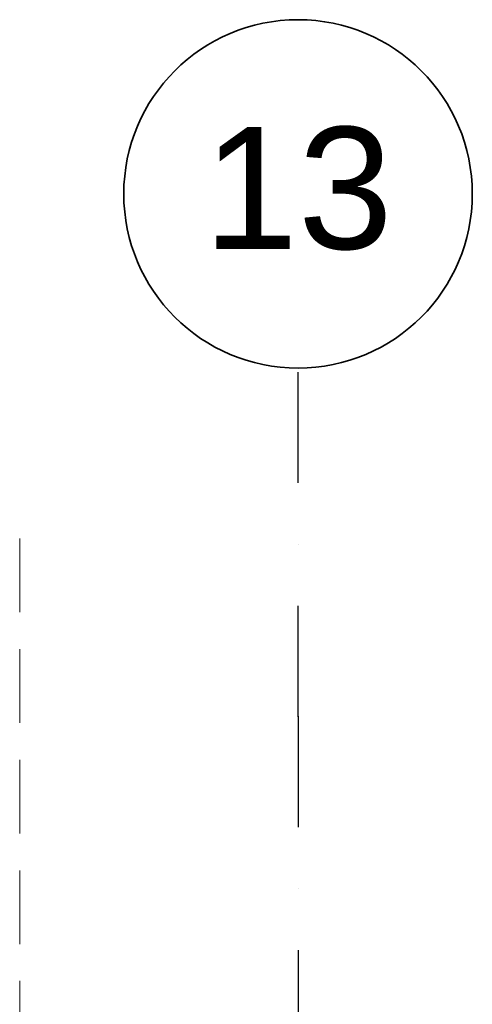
# Model space of a CAD drawing. Header units: millimetres. Extents: x -3848 to 115417, y -22918 to 12824.
# Tile 49 of 52: x 55137 to 56436, y -9745 to -6918. Entities that reach past the tile are written whole.
import ezdxf
from ezdxf.enums import TextEntityAlignment as Align

# ---------------------------------------------------------------- set-up
doc = ezdxf.new("R2010")
doc.units = ezdxf.units.MM
doc.header["$MEASUREMENT"] = 0
doc.linetypes.add('Dot & Dashed', pattern=[670.277762, 317.5, -176.388889, 0, -176.388874])
doc.linetypes.add('Hidden Line', pattern=[317.5, 211.666667, -105.833333])
doc.layers.add('_2D tähised_Pen_No__161', color=7, linetype='Continuous', lineweight=13, true_color=0x6a6a6a)
doc.layers.add('New_010_Teljed_Pen_No__48', color=7, linetype='Continuous', lineweight=25, true_color=0xa80f02)
doc.layers.add('New_010_Teljed', color=7, linetype='Continuous')
doc.layers.add('New_010_Teljed_Pen_No__1', color=7, linetype='Continuous', lineweight=13)
doc.layers.add('New_010_Teljed_Pen_No__7', color=7, linetype='Continuous', lineweight=35)
doc.styles.add('GENERATED_STYLE_1', font='arial.ttf')

# ---------------------------------------------------------------- blocks, each defined once
blk = doc.blocks.new('Standard grid marker[6]_2', base_point=(55935.6, -7918.5))
at = {"layer": 'New_010_Teljed_Pen_No__48', "color": 14, "linetype": 'Dot & Dashed', "lineweight": 25, "true_color": 0xa80f02}
for q in [(55935.6, -7918.5), (55935.6, -20918.5)]:
    blk.add_line((55935.6, -8918.5), q, dxfattribs=at)
blk.add_point((55935.6, -8918.5), dxfattribs=at)
blk.add_point((55935.6, -8918.5), dxfattribs=at)
at = {"layer": 'New_010_Teljed_Pen_No__7', "color": 7, "linetype": 'Continuous', "lineweight": 35}
blk.add_circle((55935.6, -7418.5), 500, dxfattribs=at)
at = {"layer": 'New_010_Teljed_Pen_No__1', "color": 7, "lineweight": 13, "style": 'GENERATED_STYLE_1'}
for tag, p in [('AC_MarkerText_1_0', (55935.6, -7401.5)), ('AC_MarkerText_1_1', (55935.6, -22401.5))]:
    blk.add_attdef(tag, text='', height=350, rotation=360, dxfattribs=at).set_placement(p, align=Align.MIDDLE_CENTER)

msp = doc.modelspace()

# ---------------------------------------------------------------- linework, layer by layer
at = {"layer": '_2D tähised_Pen_No__161', "color": 251, "linetype": 'Hidden Line', "lineweight": 13, "true_color": 0x6a6a6a}
msp.add_line((55137, -21954.3), (55137, -8360.1), dxfattribs=at)

# ---------------------------------------------------------------- block references
at = {"layer": 'New_010_Teljed', "color": 8, "linetype": 'Continuous', "lineweight": 15}
ref = msp.add_blockref('Standard grid marker[6]_2', (55935.6, -7918.5), dxfattribs=at)
ref.add_attrib('AC_MarkerText_1', '13', dxfattribs={"layer": 'New_010_Teljed_Pen_No__1', "color": 7, "lineweight": 13, "height": 350, "rotation": 360, "style": 'GENERATED_STYLE_1'}).set_placement((55935.6, -7401.5), align=Align.MIDDLE_CENTER)

doc.saveas('drawing.dxf')
